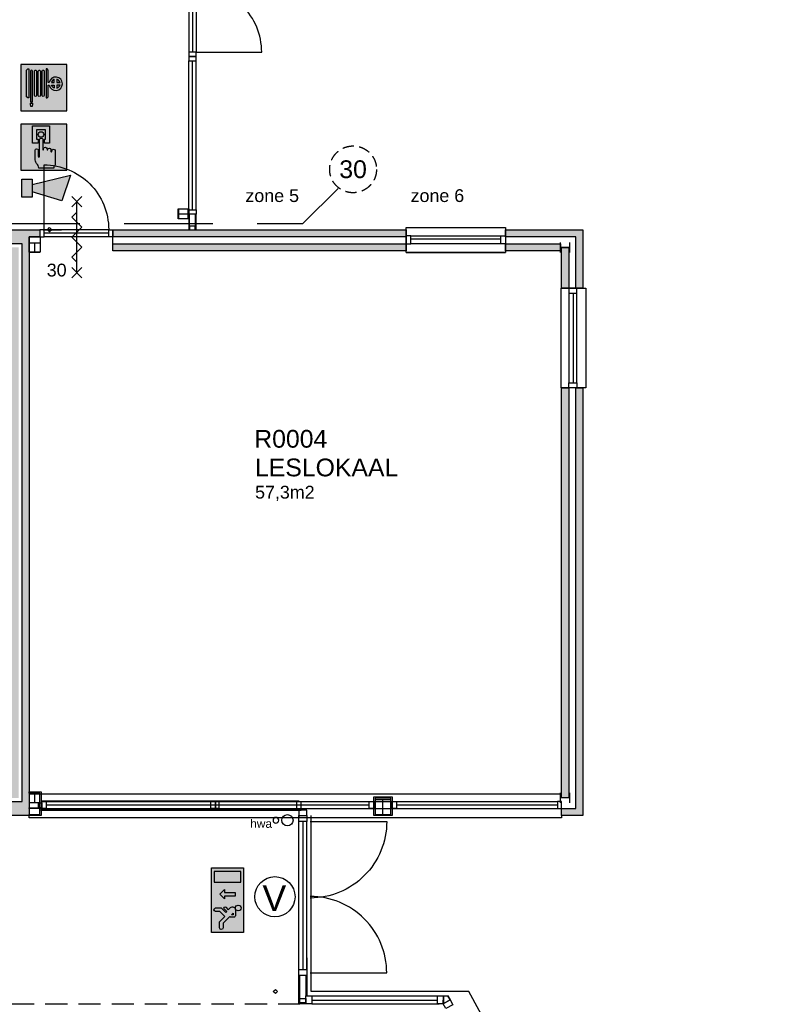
# Model space of a CAD drawing. Header units: millimetres. Extents: x 0 to 116900, y 0 to 82100.
# Tile 11 of 35: x 44268 to 54814, y 22673 to 36537. Entities that reach past the tile are written whole.
import ezdxf
from ezdxf.enums import TextEntityAlignment as Align

# ---------------------------------------------------------------- set-up
doc = ezdxf.new("R2010")
doc.units = ezdxf.units.MM
doc.header["$LTSCALE"] = 50
doc.header["$MEASUREMENT"] = 0
for name, pattern in [('B0403', [37.5, 25, -12.5]), ('B0701', [9.375, 6.25, -3.125]), ('B0702', [4.6875, 3.125, -1.5625])]:
    doc.linetypes.add(name, pattern=pattern)
doc.layers.get('0').update_dxf_attribs({"color": 8, "linetype": 'CONTINUOUS'})
for name, color, linetype in [('AA22XI--_HOUT', 9, 'CONTINUOUS'), ('AA65----_BEVEILIGING', 240, 'CONTINUOUS'), ('AI65----_BEVEILIGING', 1, 'CONTINUOUS'), ('AL22XI--_HOUT', 1, 'CONTINUOUS'), ('AL65----_BEVEILIGING', 240, 'CONTINUOUS'), ('ALR3OR3-_OPPR30', 150, 'B0403'), ('AT$1A---_ALGEMEEN', 7, 'CONTINUOUS'), ('AT65---_BEVEILIGING', 7, 'CONTINUOUS'), ('LAYER01', 252, 'CONTINUOUS'), ('LAYER22', 1, 'CONTINUOUS'), ('LAYER28', 8, 'CONTINUOUS'), ('LAYER30', 8, 'CONTINUOUS'), ('LAYER31', 7, 'CONTINUOUS'), ('LAYER98', 1, 'CONTINUOUS')]:
    doc.layers.add(name, color=color, linetype=linetype)
doc.styles.add('00_100', font='arial.ttf', dxfattribs={"height": 120})
doc.styles.add('01_100', font='arial.ttf', dxfattribs={"height": 180})
doc.styles.add('01_200', font='arial.ttf', dxfattribs={"height": 360})
doc.styles.add('02_100', font='arial.ttf', dxfattribs={"height": 250})
doc.styles.add('03_1', font='arial.ttf', dxfattribs={"height": 3.5})

# ---------------------------------------------------------------- blocks, each defined once
blk = doc.blocks.new('HA140')
at = {"layer": 'LAYER28', "color": 2, "linetype": 'Continuous'}
for points in [[(-70, 66.5), (70, 66.5)], [(0, -66.5), (0, 66.5)], [(-70, -66.5), (70, -66.5)]]:
    blk.add_lwpolyline(points, dxfattribs=at)
blk = doc.blocks.new('HA220')
at = {"layer": 'LAYER28', "color": 2, "linetype": 'Continuous'}
for points in [[(-110, 105), (110, 105)], [(0, -105), (0, 105)], [(-110, -105), (110, -105)]]:
    blk.add_lwpolyline(points, dxfattribs=at)
blk = doc.blocks.new('RR159')
at = {"layer": 'LAYER28', "color": 2, "linetype": 'Continuous'}
blk.add_lwpolyline([(-79.5, 0, -1), (79.5, 0, -1)], format="xyb", close=True, dxfattribs=at)
blk = doc.blocks.new('B1H-65S00K')
at = {"layer": 'AA65----_BEVEILIGING'}
h = blk.add_hatch(color=256, dxfattribs=at)
h.paths.add_polyline_path([(0, -10), (0, 0), (-10, 0), (-10, -19), (-10, -28, 0.829071), (-3, -28), (-3, -19, -0.133822)])
h.paths.add_polyline_path([(250, 0), (0, 0), (0, -10, -0.762289), (35, -20), (35, -29, 0.829071), (42, -29), (42, -28, -0.973711), (77, -27), (77, -38), (77, -47, 0.829071), (85, -47), (85, -42, -0.937999), (122, -37), (122, -185, -0.30588), (106, -210), (106, -229), (0, -229), (0, -250), (250, -250)])
h.paths.add_polyline_path([(250, 250), (0, 250), (0, 229), (62, 229), (62, 44), (8, 44), (8, 88), (19, 88), (19, 186), (0, 186), (0, 0), (250, 0)])
h.paths.add_polyline_path([(-123, 229), (0, 229), (0, 250), (-250, 250), (-250, 0), (-46, 0), (-46, 80, -1), (-10, 80), (-10, 0), (0, 0), (0, 186), (-81, 186), (-81, 88), (-62, 88), (-62, 44), (-123, 44)])
h.paths.add_polyline_path([(-1, 137, -1), (-61, 137, -1)], flags=16)
h.paths.add_polyline_path([(-95, -125), (-95, -35, -1), (-62, -35), (-62, -99, 1), (-46, -99), (-46, 0), (-250, 0), (-250, -250), (0, -250), (0, -229), (-55, -229, 0.175876), (-80, -176, -0.178536)])
at = {"layer": 'AI65----_BEVEILIGING'}
h = blk.add_hatch(color=255, dxfattribs=at)
h.paths.add_polyline_path([(62, 229), (-123, 229), (-123, 44), (-62, 44), (-62, 88), (-81, 88), (-81, 186), (19, 186), (19, 88), (8, 88), (8, 44), (62, 44)])
h.paths.add_polyline_path([(-1, 137, 1), (-61, 137, 1)], flags=17)
h.paths.add_polyline_path([(-10, 80, 1), (-46, 80), (-46, -99, -1), (-62, -99), (-62, -35, 1), (-95, -35), (-95, -125, 0.178536), (-80, -176, -0.175876), (-55, -229), (106, -229), (106, -210, 0.30588), (122, -185), (122, -37, 0.937999), (85, -42), (85, -47, -0.829071), (77, -47), (77, -38), (77, -27, 0.963386), (42, -28), (42, -29, -0.829071), (35, -29), (35, -19, 0.980219), (-3, -19), (-3, -28, -0.829071), (-10, -28), (-10, -19)])
at = {"layer": 'AA65----_BEVEILIGING'}
blk.add_lwpolyline([(-250, -250), (250, -250), (250, 250), (-250, 250)], close=True, dxfattribs=at)
at = {"layer": 'AI65----_BEVEILIGING', "color": 255, "flags": 128}
blk.add_lwpolyline([(-62, 44), (-123, 44), (-123, 229), (62, 229), (62, 44), (8, 44), (8, 88), (19, 88), (19, 186), (-81, 186), (-81, 88), (-62, 88)], close=True, dxfattribs=at)
at = {"layer": 'AI65----_BEVEILIGING', "color": 255}
blk.add_lwpolyline([(-10, 80), (-10, -19), (-10, -28, 0.829071), (-3, -28), (-3, -19, -0.997909), (35, -20), (35, -29, 0.829071), (42, -29), (42, -28, -0.963386), (77, -27), (77, -38), (77, -47, 0.829071), (85, -47), (85, -42, -0.937999), (122, -37), (122, -185, -0.30588), (106, -210), (106, -229), (-55, -229, 0.175876), (-80, -176, -0.178536), (-95, -125), (-95, -35, -1), (-62, -35), (-62, -99, 1), (-46, -99), (-46, 80, -1)], format="xyb", close=True, dxfattribs=at)
blk.add_circle((-31, 137), 30, dxfattribs=at)
blk = doc.blocks.new('B1H-65S009')
at = {"layer": 'AA65----_BEVEILIGING'}
h = blk.add_hatch(color=256, dxfattribs=at)
h.paths.add_polyline_path([(250, 1), (185, 1, -0.494077), (70, 1), (46, 1), (46, -98), (34, -109), (23, -109), (23, 1), (4, 1), (4, -83, -0.229189), (0, -92), (0, -249), (250, -249)])
h.paths.add_polyline_path([(0, -92, -0.627062), (-19, -83), (-19, 1), (-38, 1), (-38, -83, -0.999958), (-61, -83), (-61, 1), (-80, 1), (-80, -83, -0.999958), (-103, -83), (-103, 1), (-122, 1), (-122, -150), (-145, -150), (-145, 1), (-164, 1), (-164, -109), (-175, -109), (-187, -98), (-187, 1), (-250, 1), (-250, -249), (0, -249)])
h.paths.add_polyline_path([(-122, -177), (-126, -202), (-141, -202), (-145, -177), (-145, -167), (-122, -167)], flags=16)
h.paths.add_polyline_path([(-187, 193), (-175, 204), (-164, 204), (-164, 1), (-145, 1), (-145, 180, -1), (-122, 180), (-122, 1), (-103, 1), (-103, 180, -1.000049), (-80, 180, -0.999944), (-80, 180), (-80, 1), (-61, 1), (-61, 180, -1.000049), (-38, 180, -0.999944), (-38, 180), (-38, 1), (-19, 1), (-19, 180, -0.625683), (0, 190), (0, 251), (-250, 251), (-250, 1), (-187, 1)])
h.paths.add_polyline_path([(250, 251), (0, 251), (0, 190, -0.230278), (4, 180, -0.999944), (4, 180), (4, 1), (23, 1), (23, 204), (34, 204), (46, 193), (46, 59), (57, 59, -1.256433), (185, 1), (250, 1)])
h.paths.add_polyline_path([(57, 30), (46, 30), (46, 1), (70, 1, -0.113645)], flags=17)
h.paths.add_polyline_path([(113, 30), (81, 30, 0.205494), (106, 1), (113, 1)], flags=17)
h.paths.add_polyline_path([(113, 92, 0.2489), (81, 59), (113, 59)], flags=17)
h.paths.add_polyline_path([(142, 92), (142, 59), (175, 59, 0.2489)], flags=17)
h.paths.add_polyline_path([(175, 30), (142, 30), (142, 1), (150, 1, 0.205494)], flags=17)
h.paths.add_polyline_path([(113, 1), (106, 1, 0.041294), (113, -2)])
h.paths.add_polyline_path([(150, 1), (142, 1), (142, -2, 0.041294)], flags=17)
at = {"layer": 'AI65----_BEVEILIGING'}
h = blk.add_hatch(color=255, dxfattribs=at)
h.paths.add_polyline_path([(-122, 180, 0.999857), (-145, 180), (-145, -150), (-122, -150)])
h.paths.add_polyline_path([(-122, -177), (-122, -167), (-145, -167), (-145, -177), (-141, -202), (-126, -202)])
h.paths.add_polyline_path([(-164, 204), (-175, 204), (-187, 193), (-187, -98), (-175, -109), (-164, -109)])
h.paths.add_polyline_path([(-80, 180, 0.999951), (-80, 180, 1.000049), (-103, 180), (-103, -83, 0.999971), (-80, -83)])
h.paths.add_polyline_path([(-38, 180, 0.999951), (-38, 180, 1.000049), (-61, 180), (-61, -83, 0.999971), (-38, -83)])
h.paths.add_polyline_path([(4, 180, 0.999951), (4, 180, 1.000049), (-19, 180), (-19, -83, 0.999971), (4, -83)])
h.paths.add_polyline_path([(57, 59), (46, 59), (46, 193), (34, 204), (23, 204), (23, -109), (34, -109), (46, -98), (46, 30), (57, 30, 9.948558)])
h.paths.add_polyline_path([(81, 30), (113, 30), (113, -2, -0.2489)], flags=16)
h.paths.add_polyline_path([(81, 59, -0.2489), (113, 92), (113, 59)], flags=16)
h.paths.add_polyline_path([(142, 30), (175, 30, -0.2489), (142, -2)], flags=16)
h.paths.add_polyline_path([(142, 59), (142, 92, -0.2489), (175, 59)], flags=16)
at = {"layer": 'AA65----_BEVEILIGING'}
blk.add_lwpolyline([(-250, -249), (250, -249), (250, 251), (-250, 251)], close=True, dxfattribs=at)
at = {"layer": 'AI65----_BEVEILIGING', "color": 255, "flags": 128}
for points in [[(-187, -98), (-187, 193), (-175, 204), (-164, 204), (-164, -109), (-175, -109)], [(-126, -202), (-141, -202), (-145, -177), (-145, -167), (-122, -167), (-122, -177)]]:
    blk.add_lwpolyline(points, close=True, dxfattribs=at)
for points in [[(-145, 180), (-145, -150), (-122, -150), (-122, 180, 0.999857), (-145, 180)], [(-80, 180), (-80, -83, -0.999971), (-103, -83), (-103, 180, -1.000049), (-80, 180, -0.999951)], [(-38, 180), (-38, -83, -0.999971), (-61, -83), (-61, 180, -1.000049), (-38, 180, -0.999951)], [(4, 180), (4, -83, -0.999971), (-19, -83), (-19, 180, -1.000049), (4, 180, -0.999951)]]:
    blk.add_lwpolyline(points, format="xyb", close=True, dxfattribs=at)
at = {"layer": 'AI65----_BEVEILIGING', "color": 255}
for points in [[(23, 204), (23, -109), (34, -109), (46, -98), (46, 30), (57, 30, 9.948558), (57, 59), (46, 59), (46, 193), (34, 204)], [(113, 59), (113, 92, 0.2489), (81, 59)], [(113, -2, -0.2489), (81, 30), (113, 30)], [(142, 59), (175, 59, 0.2489), (142, 92)], [(175, 30), (142, 30), (142, -2, 0.2489)]]:
    blk.add_lwpolyline(points, format="xyb", close=True, dxfattribs=at)
blk = doc.blocks.new('A-S-65S035S')
at = {"layer": 'AL65----_BEVEILIGING'}
for p, q in [((0.71, 5.71), (-0.71, 4.29)), ((0.71, 4.29), (-0.71, 5.71)), ((0, -5), (0, 5)), ((0.71, -4.29), (-0.71, -5.71)), ((0.71, -5.71), (-0.71, -4.29))]:
    blk.add_line(p, q, dxfattribs=at)
blk.add_lwpolyline([(0, -3.54), (-0.71, -2.83), (0.71, -1.41), (-0.71, 0), (0.71, 1.41), (-0.71, 2.83), (0, 3.54)], dxfattribs=at)
at = {"layer": 'AT65---_BEVEILIGING', "color": 3, "style": '03_1', "width": 0.8}
blk.add_attdef('TIJD', text='', height=3.5, dxfattribs=at).set_placement((0.02, 7.5), align=Align.MIDDLE)
blk = doc.blocks.new('H31AF-HO')
at = {"layer": 'LAYER31', "color": 1, "linetype": 'Continuous'}
blk.add_lwpolyline([(0, 0), (0, 114), (67, 114), (67, 0)], close=True, dxfattribs=at)
blk = doc.blocks.new('LXAA--HO')
at = {"layer": 'LAYER31'}
blk.add_blockref('H31AF-HO', (0, 0), dxfattribs=at)
blk = doc.blocks.new('RXAA--HO')
at = {"layer": 'LAYER31', "yscale": -1, "rotation": 180}
blk.add_blockref('H31AF-HO', (0, 0), dxfattribs=at)
blk = doc.blocks.new('B1H-65S023S')
at = {"layer": 'AA65----_BEVEILIGING'}
h = blk.add_hatch(color=100, dxfattribs=at)
h.paths.add_polyline_path([(-350, -175), (350, -175), (350, 175), (-350, 175)])
h.paths.add_polyline_path([(-184, -33), (-176, -25), (-249, 48), (-299, 48, -1), (-299, 86), (-234, 86), (-176, 28), (-121, 82), (-121, 129, -1), (-84, 129), (-84, 67), (-132, 19), (-121, 8), (-93, 36, -1), (-75, 19), (-103, -9), (-80, -33, -0.668179), (-102, -86), (-168, -86, -0.414214), (-184, -70)], flags=16)
h.paths.add_polyline_path([(-159, -43), (-158, -42), (-140, -61), (-159, -61)], flags=0)
h.paths.add_polyline_path([(-53, -117, -1), (-115, -117, -1)], flags=16)
h.paths.add_polyline_path([(15, 32), (65, 82), (115, 32), (85, 32), (85, -82), (45, -82), (45, 32)], flags=16)
h.paths.add_polyline_path([(196, 143), (312, 143), (312, -143), (196, -143)], flags=16)
h.paths.add_polyline_path([(-159, -61), (-140, -61), (-158, -42), (-159, -43)], flags=0)
at = {"layer": 'AI65----_BEVEILIGING', "linetype": 'Continuous'}
h = blk.add_hatch(color=255, dxfattribs=at)
h.paths.add_polyline_path([(-132, 19), (-84, 67), (-84, 129, 1), (-121, 129), (-121, 82), (-176, 28), (-234, 86), (-299, 86, 1), (-299, 48), (-249, 48), (-176, -25), (-184, -33), (-184, -70, 0.414214), (-168, -86), (-102, -86, 0.668179), (-80, -33), (-103, -9), (-75, 19, 1), (-93, 36), (-121, 8)])
h.paths.add_polyline_path([(-140, -61), (-159, -61), (-159, -42)], flags=16)
h.paths.add_polyline_path([(85, 32), (115, 32), (65, 82), (15, 32), (45, 32), (45, -82), (85, -82)])
h.paths.add_polyline_path([(196, -143), (312, -143), (312, 143), (196, 143)])
h.paths.add_polyline_path([(-53, -117, 1), (-115, -117, 1)])
at = {"layer": 'AI65----_BEVEILIGING', "color": 255, "linetype": 'Continuous'}
blk.add_line((-158, -42), (-159, -43), dxfattribs=at)
at = {"layer": 'AI65----_BEVEILIGING', "color": 100, "linetype": 'Continuous'}
blk.add_lwpolyline([(350, -175), (-350, -175), (-350, 175), (350, 175)], close=True, dxfattribs=at)
at = {"layer": 'AI65----_BEVEILIGING', "color": 255, "linetype": 'Continuous'}
for points in [[(-176, -25), (-249, 48), (-299, 48, -1), (-299, 86), (-234, 86), (-176, 28), (-121, 82), (-121, 129, -1), (-84, 129), (-84, 67), (-132, 19), (-121, 8), (-93, 36, -1), (-75, 19), (-103, -9), (-80, -33, -0.668179), (-102, -86)], [(-102, -86), (-168, -86, -0.414214), (-184, -70), (-184, -33), (-176, -25)]]:
    blk.add_lwpolyline(points, format="xyb", dxfattribs=at)
blk.add_lwpolyline([(196, 143), (196, -143), (312, -143), (312, 143)], close=True, dxfattribs=at)
at = {"layer": 'AI65----_BEVEILIGING', "color": 255}
blk.add_lwpolyline([(45, -82), (45, 32), (15, 32), (65, 82), (115, 32), (85, 32), (85, -82)], close=True, dxfattribs=at)
at = {"layer": 'AI65----_BEVEILIGING', "color": 255, "linetype": 'Continuous'}
for points in [[(-140, -61), (-159, -61), (-159, -43)], [(-140, -61), (-158, -42)]]:
    blk.add_lwpolyline(points, dxfattribs=at)
blk.add_circle((-84, -117), 31.1, dxfattribs=at)
blk = doc.blocks.new('P-N-65-001_1406')
at = {"layer": 'AL65----_BEVEILIGING'}
blk.add_circle((0, 0), 283, dxfattribs=at)
at = {"layer": 'AT$1A---_ALGEMEEN', "color": 7, "style": '01_200'}
blk.add_text('V', height=360, dxfattribs=at).set_placement((-176, -199))
blk = doc.blocks.new('B1H-65S00I')
at = {"layer": 'AA65----_BEVEILIGING', "extrusion": (0, 0, -1)}
h = blk.add_hatch(color=256, dxfattribs=at)
h.paths.add_polyline_path([(-258, 136), (-168, -136), (147, -42), (147, 34)])
h.paths.add_polyline_path([(147, -100), (148, -100), (258, -100), (258, 91), (147, 91)])
at = {"layer": 'AI65----_BEVEILIGING', "extrusion": (0, 0, -1)}
blk.add_lwpolyline([(147, 34), (-258, 136), (-168, -136), (147, -42)], dxfattribs=at)
blk.add_lwpolyline([(258, 91), (147, 91), (147, -100), (148, -100), (258, -100)], close=True, dxfattribs=at)

msp = doc.modelspace()

# ---------------------------------------------------------------- hatches: boundary and pattern name
at = {"layer": 'AA22XI--_HOUT'}
h = msp.add_hatch(color=252, dxfattribs=at)
h.dxf.hatch_style = 1
h.paths.add_polyline_path([(44252.2, 29705.2), (44252.2, 31650.2), (44252.2, 33330.2), (44002.2, 33330.2), (44002.2, 31650.2), (44002.2, 29705.2), (44002.2, 26180.2), (44002.2, 25580.2), (44252.2, 25580.2), (44252.2, 26180.2)], flags=17)
h.paths.add_polyline_path([(44402.2, 31650.2), (44402.2, 33380.2), (44402.2, 33480.2), (44552.2, 33480.2), (44552.2, 33580.2), (44352.2, 33580.2), (44002.2, 33580.2), (44002.2, 33480.2), (44002.2, 33380.2), (44302.2, 33380.2), (44302.2, 31650.2), (44302.2, 29705.2), (44302.2, 26180.2), (44302.2, 25530.2), (44002.2, 25530.2), (44002.2, 25430.2), (44002.2, 25330.2), (44402.2, 25330.2), (44402.2, 25430.2), (44402.2, 26180.2), (44402.2, 29705.2)])
at = {"layer": 'LAYER30'}
h = msp.add_hatch(color=252, dxfattribs=at)
h.dxf.hatch_style = 1
h.paths.add_polyline_path([(52002.2, 31355.2), (51902.2, 31355.2), (51902.2, 25580.2), (52002.2, 25580.2)], flags=17)
h.paths.add_polyline_path([(52202.2, 31355.2), (52102.2, 31355.2), (52102.2, 25430.2), (51902.2, 25430.2), (51902.2, 25330.2), (52202.2, 25330.2)])
h.paths.add_polyline_path([(52202.2, 33580.2), (51112.2, 33580.2), (51112.2, 33480.2), (52102.2, 33480.2), (52102.2, 32755.2), (52202.2, 32755.2)])
h.paths.add_polyline_path([(52002.2, 33330.2), (51902.2, 33330.2), (51902.2, 32755.2), (52002.2, 32755.2)], flags=17)
h.paths.add_polyline_path([(51885.7, 33380.2), (51112.2, 33380.2), (51112.2, 33280.2), (51885.7, 33280.2)], flags=17)
h.paths.add_polyline_path([(49712.2, 33380.2), (45582.2, 33380.2), (45582.2, 33280.2), (49712.2, 33280.2)])
h.paths.add_polyline_path([(49712.2, 33580.2), (45582.2, 33580.2), (45582.2, 33480.2), (49712.2, 33480.2), (49712.2, 33494.2)])

# ---------------------------------------------------------------- linework, layer by layer
at = {"layer": 'AL22XI--_HOUT'}
for points in [[(46652.4, 33731.9), (46499.4, 33731.9), (46499.4, 33874.8), (46652.4, 33874.8)], [(44555.2, 33262.1), (44402.2, 33262.1), (44402.2, 33480.2), (44555.2, 33480.2)]]:
    msp.add_lwpolyline(points, close=True, dxfattribs=at)
at = {"layer": 'ALR3OR3-_OPPR30'}
for points in [[(48258.1, 33666.2), (48753.1, 34161.2)], [(19826.5, 23130.2), (30952.2, 23130.2), (30952.2, 26280.2), (36177.2, 26280.2), (36177.2, 33412.2), (43864.5, 33412.2), (43864.5, 33666.2), (48258.1, 33666.2)]]:
    msp.add_lwpolyline(points, dxfattribs=at)
at = {"layer": 'ALR3OR3-_OPPR30', "linetype": 'B0702'}
msp.add_open_spline([(49294.6, 34429.8), (49294.6, 34439.9), (49294.1, 34449.9), (49292.3, 34470), (49290.9, 34480), (49286.9, 34501.4), (49284.2, 34512.7), (49277.5, 34535.1), (49273.6, 34546.1), (49264.6, 34567.6), (49259.6, 34578.1), (49248.6, 34598.1), (49242.7, 34607.7), (49231.1, 34624.6), (49225.5, 34632), (49209.6, 34651.3), (49198.9, 34662.6), (49177.7, 34681.9), (49167.6, 34690.2), (49148.9, 34703.6), (49140.5, 34709), (49123.3, 34719.1), (49114.4, 34723.8), (49093.3, 34733.8), (49080.9, 34738.7), (49058.8, 34746), (49049.3, 34748.7), (49030, 34753.2), (49020.2, 34755), (48994.7, 34758.6), (48978.7, 34759.6), (48950.5, 34759.5), (48938.1, 34758.7), (48913.5, 34755.8), (48901.3, 34753.6), (48880, 34748.6), (48870.9, 34746), (48847.1, 34738.2), (48832.6, 34732.3), (48807, 34719.6), (48795.6, 34713.1), (48776.3, 34700.5), (48768.2, 34694.7), (48752.6, 34682.3), (48745, 34675.8), (48728.1, 34659.7), (48719, 34649.9), (48704.2, 34632), (48698.2, 34624.1), (48687, 34607.7), (48681.8, 34599.3), (48669.2, 34576.8), (48662.5, 34562.3), (48652.4, 34535.9), (48648.6, 34524.1), (48642.4, 34500.1), (48640, 34487.9), (48637, 34466.3), (48636.1, 34456.9), (48634.7, 34431.9), (48635, 34416.2), (48637.5, 34387.7), (48639.4, 34374.8), (48644.2, 34352.2), (48646.7, 34342.6), (48652.5, 34323.5), (48655.9, 34314.1), (48664.7, 34292.5), (48670.5, 34280.4), (48681.9, 34260.1), (48687.1, 34251.7), (48698.3, 34235.4), (48704.3, 34227.5), (48720.7, 34207.6), (48731.7, 34196), (48752.7, 34177), (48762.3, 34169.2), (48782.4, 34154.8), (48792.9, 34148.1), (48812, 34137.5), (48820.4, 34133.2), (48843.2, 34122.9), (48857.9, 34117.5), (48885.4, 34109.5), (48898.2, 34106.6), (48920.9, 34102.8), (48930.8, 34101.6), (48950.7, 34100.2), (48960.7, 34099.9), (48984, 34100.3), (48997.4, 34101.4), (49020.4, 34104.6), (49030.2, 34106.4), (49049.4, 34110.9), (49059, 34113.6), (49083.5, 34121.7), (49098.2, 34127.8), (49123.5, 34140.5), (49134.3, 34146.6), (49155.1, 34160.2), (49165.1, 34167.5), (49181.9, 34181.4), (49189, 34187.7), (49206.8, 34205.3), (49217.2, 34217), (49234.7, 34239.9), (49242.2, 34250.9), (49254, 34270.9), (49258.6, 34279.7), (49267.1, 34297.6), (49270.9, 34306.7), (49279.8, 34331), (49284.2, 34346.3), (49289.7, 34372.1), (49291.3, 34382.3), (49293.6, 34402.9), (49294.3, 34413.2), (49294.6, 34425.6), (49294.6, 34427.7), (49294.6, 34429.8)], degree=3, knots=[-1.5707932, -1.5707932, -1.5707932, -1.5707932, -1.4791289, -1.4791289, -1.3874645, -1.3874645, -1.2813767, -1.2813767, -1.1752888, -1.1752888, -1.069201, -1.069201, -0.9674471, -0.9674471, -0.8826807, -0.8826807, -0.7406334, -0.7406334, -0.6222041, -0.6222041, -0.5312737, -0.5312737, -0.4403432, -0.4403432, -0.3188935, -0.3188935, -0.2288042, -0.2288042, -0.1387149, -0.1387149, 0.0060313, 0.0060313, 0.1186393, 0.1186393, 0.2312473, 0.2312473, 0.3172707, 0.3172707, 0.4592737, 0.4592737, 0.5778773, 0.5778773, 0.6686934, 0.6686934, 0.7595096, 0.7595096, 0.8810051, 0.8810051, 0.9710869, 0.9710869, 1.0611687, 1.0611687, 1.2058931, 1.2058931, 1.3185368, 1.3185368, 1.4311805, 1.4311805, 1.5172001, 1.5172001, 1.6591617, 1.6591617, 1.7778887, 1.7778887, 1.8686273, 1.8686273, 1.9593659, 1.9593659, 2.080917, 2.080917, 2.1709902, 2.1709902, 2.2610634, 2.2610634, 2.405761, 2.405761, 2.5184489, 2.5184489, 2.6311369, 2.6311369, 2.717153, 2.717153, 2.8590627, 2.8590627, 2.977946, 2.977946, 3.0685919, 3.0685919, 3.1592378, 3.1592378, 3.2808878, 3.2808878, 3.3709469, 3.3709469, 3.461006, 3.461006, 3.6056548, 3.6056548, 3.718424, 3.718424, 3.8311931, 3.8311931, 3.917206, 3.917206, 4.0590198, 4.0590198, 4.1798905, 4.1798905, 4.270034, 4.270034, 4.3601774, 4.3601774, 4.5051495, 4.5051495, 4.5993087, 4.5993087, 4.6934678, 4.6934678, 4.7123921, 4.7123921, 4.7123921, 4.7123921], dxfattribs=at)
at = {"layer": 'LAYER01', "color": 252}
msp.add_lwpolyline([(46752.4, 36079.4), (47677.2, 36079.4, 0.414214), (46752.4, 37004.2)], format="xyb", dxfattribs=at)
at = {"layer": 'LAYER01', "color": 1, "linetype": 'Continuous'}
for points in [[(46652.4, 33800.2), (46652.4, 33580.2), (46662.4, 33580.2), (46662.4, 33800.2)], [(46742.2, 33800.2), (46742.2, 33580.2), (46752.2, 33580.2), (46752.2, 33800.2)], [(44599.2, 33580.2), (44859.2, 33580.2)], [(44402.2, 25664.7), (44570.2, 25664.7)], [(44402.2, 25646.7), (44402.2, 25664.7)], [(44570.2, 25664.7), (44570.2, 25330.2)], [(44552.2, 25646.7), (44402.2, 25646.7)], [(51902.2, 25630.2), (44402.2, 25630.2)], [(44582.2, 25440.2), (44532.2, 25440.2), (44532.2, 25510.2), (44582.2, 25510.2), (44582.2, 25430.2)], [(44552.2, 25348.2), (44552.2, 25646.7)], [(44582.2, 25536.2), (48199.7, 25536.2)], [(44582.2, 25524.2), (44582.2, 25536.2)], [(48199.7, 25536.2), (48199.7, 25524.2)], [(49257.7, 25595.2), (49513.7, 25595.2)], [(49257.7, 25330.2), (49257.7, 25595.2)], [(49495.7, 25577.2), (49275.7, 25577.2)], [(49275.7, 25577.2), (49275.7, 25348.2)], [(49495.7, 25348.2), (49495.7, 25577.2)], [(49513.7, 25595.2), (49513.7, 25330.2)], [(44582.2, 25430.2), (44402.2, 25430.2), (44402.2, 25440.2), (44582.2, 25440.2)], [(44402.2, 25348.2), (44552.2, 25348.2)], [(44402.2, 25330.2), (44402.2, 25348.2)], [(48199.7, 25330.2), (48199.7, 25300.2), (44402.2, 25300.2), (44402.2, 25330.2)], [(44570.2, 25330.2), (44402.2, 25330.2)], [(51902.2, 25330.2), (51902.2, 25300.2), (44402.2, 25300.2), (44402.2, 25330.2)], [(49513.7, 25330.2), (49257.7, 25330.2)], [(49275.7, 25348.2), (49495.7, 25348.2)], [(48313.7, 23327.2), (48313.7, 23067.2)], [(48199.7, 23028.2), (48199.7, 22768.2)], [(48298.7, 23080.2), (48298.7, 22794.2)], [(48313.7, 23080.2), (48313.7, 22794.2)]]:
    msp.add_lwpolyline(points, dxfattribs=at)
at = {"layer": 'LAYER01', "color": 2, "linetype": 'Continuous'}
for points in [[(44002.2, 33580.2), (44352.2, 33580.2)], [(44352.2, 33580.2), (44552.2, 33580.2)], [(44552.2, 33580.2), (44552.2, 33480.2)], [(45582.2, 33580.2), (49712.2, 33580.2)], [(45582.2, 33480.2), (45582.2, 33580.2)], [(45582.2, 33280.2), (45582.2, 33580.2)], [(49712.2, 33580.2), (49712.2, 33480.2)], [(51112.2, 33580.2), (52202.2, 33580.2)], [(51112.2, 33480.2), (51112.2, 33580.2)], [(52202.2, 33580.2), (52202.2, 32755.2)], [(44552.2, 33480.2), (44402.2, 33480.2)], [(44402.2, 33480.2), (44402.2, 33380.2)], [(49712.2, 33480.2), (45582.2, 33480.2)], [(52102.2, 33480.2), (51112.2, 33480.2)], [(52102.2, 32755.2), (52102.2, 33480.2)], [(44302.2, 33380.2), (44002.2, 33380.2)], [(45582.2, 33380.2), (49712.2, 33380.2)], [(45582.2, 33280.2), (45582.2, 33380.2)], [(49712.2, 33280.2), (45582.2, 33280.2)], [(49712.2, 33380.2), (49712.2, 33280.2)], [(51112.2, 33380.2), (51885.7, 33380.2)], [(51112.2, 33280.2), (51112.2, 33380.2)], [(51885.7, 33280.2), (51112.2, 33280.2)], [(51885.7, 33380.2), (51885.7, 33280.2)], [(51902.2, 32755.2), (51902.2, 33330.2)], [(51902.2, 33330.2), (52002.2, 33330.2)], [(52002.2, 33330.2), (52002.2, 32755.2)], [(52002.2, 32755.2), (51902.2, 32755.2)], [(52202.2, 32755.2), (52102.2, 32755.2)], [(51902.2, 25580.2), (51902.2, 31355.2)], [(51902.2, 31355.2), (52002.2, 31355.2)], [(52002.2, 31355.2), (52002.2, 25580.2)], [(52102.2, 25430.2), (52102.2, 31355.2)], [(52102.2, 31355.2), (52202.2, 31355.2)], [(52202.2, 31355.2), (52202.2, 25330.2)], [(44302.2, 26180.2), (44302.2, 29705.2)], [(44402.2, 29705.2), (44402.2, 26180.2)], [(44002.2, 25530.2), (44302.2, 25530.2)], [(52002.2, 25580.2), (51902.2, 25580.2)], [(44402.2, 25430.2), (44402.2, 25330.2)], [(51902.2, 25430.2), (52102.2, 25430.2)], [(51902.2, 25330.2), (51902.2, 25430.2)], [(44402.2, 25330.2), (44002.2, 25330.2)], [(52202.2, 25330.2), (51902.2, 25330.2)], [(50237.2, 22794.2), (50300.5, 22794.1), (50333.4, 22735.1)], [(50333.4, 22735.1), (50300.5, 22794.1)]]:
    msp.add_lwpolyline(points, dxfattribs=at)
at = {"layer": 'LAYER01', "color": 1, "linetype": 'Continuous'}
for points in [[(44689.2, 33610.2), (44719.2, 33580.2), (44689.2, 33550.2), (44659.2, 33580.2)], [(46662.4, 33580.2), (46742.2, 33580.2), (46742.2, 33630.2), (46662.4, 33630.2)], [(46962.2, 25530.2), (47026.2, 25530.2), (47026.2, 25430.2), (46962.2, 25430.2)], [(47026.2, 25530.2), (47074.2, 25530.2), (47074.2, 25430.2), (47026.2, 25430.2)], [(48234.7, 25407.5), (48234.7, 25524.2), (48168.2, 25524.2), (48168.2, 25407.5)], [(49193.7, 25530.2), (49257.7, 25530.2), (49257.7, 25430.2), (49193.7, 25430.2)], [(49513.7, 25530.2), (49577.7, 25530.2), (49577.7, 25430.2), (49513.7, 25430.2)], [(48199.7, 25330.2), (48313.4, 25330.2), (48313.4, 25408.2), (48199.7, 25408.2)], [(48199.7, 25408.2), (48199.7, 25331.6), (48313.4, 25331.6), (48313.4, 25408.2)], [(48199.7, 25247.4), (48199.7, 25331.6), (48313.4, 25331.6), (48313.4, 25247.4)], [(48199.7, 23080.2), (48199.7, 23163.2), (48313.7, 23163.2), (48313.7, 23080.2)], [(47870.2, 22884.1), (47900.2, 22854.1), (47870.2, 22824.1), (47840.2, 22854.1)], [(48214.7, 22695.2), (48214.7, 22757.2), (48298.9, 22757.2), (48298.9, 22695.2)], [(48298.9, 22680.2), (48298.9, 22794.2), (48381.7, 22794.2), (48381.7, 22680.2)], [(50154.4, 22680.4), (50154.4, 22794.2), (50237.2, 22794.2), (50237.2, 22680.4)], [(50233.3, 22680.5), (50237.2, 22794.2), (50300.5, 22794.1), (50333.4, 22735.1)], [(50233.3, 22680.5), (50333.4, 22735.1), (50370.7, 22666.4), (50270.6, 22612)]]:
    msp.add_lwpolyline(points, close=True, dxfattribs=at)
msp.add_lwpolyline([(47917.2, 25265.2, 1), (47837.2, 25265.2, 1)], format="xyb", close=True, dxfattribs=at)
at = {"layer": 'LAYER01', "color": 1, "linetype": 'B0701'}
msp.add_lwpolyline([(31502.2, 22680.2), (48214.7, 22680.2)], dxfattribs=at)
at = {"layer": 'LAYER22', "color": 252}
msp.add_lwpolyline([(44611.9, 33582.1), (44611.9, 34492.3, -0.414214), (45522.2, 33582.1)], format="xyb", dxfattribs=at)
at = {"layer": 'LAYER22', "color": 2, "linetype": 'Continuous'}
for points in [[(44302.2, 31650.2), (44302.2, 33380.2)], [(44402.2, 33380.2), (44402.2, 31650.2)], [(44302.2, 29705.2), (44302.2, 31650.2)], [(44402.2, 31650.2), (44402.2, 29705.2)], [(44302.2, 25530.2), (44302.2, 26180.2)], [(44402.2, 26180.2), (44402.2, 25430.2)]]:
    msp.add_lwpolyline(points, dxfattribs=at)
at = {"layer": 'LAYER30', "color": 1, "linetype": 'Continuous'}
for points in [[(46652.4, 37928.9), (46652.7, 36079.4)], [(46702.4, 37928.9), (46702.4, 36079.4)], [(46752.4, 37928.9), (46752.4, 36079.4)], [(46652.4, 33860.2), (46652.4, 35959.9)], [(46702.4, 33860.2), (46702.4, 35959.9)], [(46752.4, 33860.2), (46752.2, 35959.9)], [(45522.2, 33580.2), (44611.9, 33579.9)], [(49712.2, 33610.2), (51112.2, 33610.2)], [(45522.2, 33530.2), (44611.9, 33530.2)], [(45522.2, 33480.2), (44611.9, 33480.2)], [(49779.2, 33494.2), (51045.2, 33494.2)], [(49779.2, 33449.2), (51045.2, 33449.2)], [(51045.2, 33380.2), (49779.2, 33380.2)], [(49712.2, 33260.2), (51112.2, 33260.2)], [(52002.2, 32688.2), (52002.2, 31422.2)], [(52071.2, 31422.2), (52071.2, 32688.2)], [(52116.2, 31422.2), (52116.2, 32688.2)], [(44642.2, 25530.2), (51842.4, 25530.2)], [(44642.2, 25480.2), (49193.7, 25480.2)], [(44642.2, 25430.2), (51842.4, 25430.4)], [(49577.7, 25480.2), (51842.4, 25480.2)]]:
    msp.add_lwpolyline(points, dxfattribs=at)
for points in [[(46752.4, 36019.7), (46752.4, 36079.4), (46652.7, 36079.4), (46652.7, 36019.7)], [(46652.4, 36019.7), (46652.4, 35959.9), (46752.2, 35959.9), (46752.2, 36019.7)], [(46652.4, 33800.2), (46652.4, 33860.2), (46752.4, 33860.2), (46752.4, 33800.2)], [(44552.2, 33480.2), (44611.9, 33480.2), (44611.9, 33579.9), (44552.2, 33579.9)], [(45582.2, 33480.2), (45522.2, 33480.2), (45522.2, 33580.2), (45582.2, 33580.2)], [(44582.2, 25530.2), (44642.2, 25530.2), (44642.2, 25430.2), (44582.2, 25430.2)], [(51902.2, 25530.2), (51842.4, 25530.2), (51842.4, 25430.4), (51902.2, 25430.4)]]:
    msp.add_lwpolyline(points, close=True, dxfattribs=at)
at = {"layer": 'LAYER30', "color": 1}
for points in [[(49712.2, 33610.2), (51112.2, 33610.2), (51112.2, 33260.2), (49712.2, 33260.2)], [(52245.3, 32755.2), (52245.3, 31355.2), (51895.3, 31355.2), (51895.3, 32755.2)]]:
    msp.add_lwpolyline(points, close=True, dxfattribs=at)
at = {"layer": 'LAYER31', "color": 1, "linetype": 'Continuous'}
for points in [[(44570.2, 25414.2), (48199.7, 25414.2)], [(44570.2, 25402.2), (44570.2, 25414.2)], [(48199.7, 25402.2), (44570.2, 25402.2)], [(48199.7, 25414.2), (48199.7, 25402.2)], [(48199.7, 23163.2), (48199.7, 25247.4)], [(48263.7, 23163.2), (48263.7, 25247.4)], [(48313.7, 23163.2), (48313.4, 25247.4)], [(48381.7, 22794.2), (50177.4, 22794.2)], [(48381.7, 22730.2), (50154.4, 22730.2)], [(48381.7, 22680.2), (50177.4, 22680.4)]]:
    msp.add_lwpolyline(points, dxfattribs=at)
at = {"layer": 'LAYER31', "color": 1}
msp.add_lwpolyline([(54814.2, 15097.8), (50594.2, 22854.1), (48373.7, 22854.1), (48373.7, 25329.9)], dxfattribs=at)
at = {"layer": 'LAYER98', "color": 252}
for points in [[(48360.9, 25247.4), (49438.6, 25247.4, -0.414214), (48360.9, 24169.7)], [(48360.9, 23114.9), (49438.6, 23114.9, 0.414214), (48360.9, 24192.7)]]:
    msp.add_lwpolyline(points, format="xyb", dxfattribs=at)
at = {"layer": 'LAYER98', "color": 1, "linetype": 'Continuous'}
for points in [[(48298.9, 22680.2), (48199.7, 22680.2), (48199.7, 23080.2)], [(48298.9, 22695.2), (48214.7, 22695.2), (48214.7, 23080.2)]]:
    msp.add_lwpolyline(points, dxfattribs=at)

# ---------------------------------------------------------------- block references
for name, p, xscale, yscale, zscale in [('B1H-65S009', (44609.2, 35577.7), 1.3, 1.3, 1.3), ('B1H-65S00K', (44609.2, 34742.6), 1.3, 1.3, 1.3), ('B1H-65S00I', (44639.4, 34169.2), 1.329485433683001, 1.329485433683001, 1.329485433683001)]:
    msp.add_blockref(name, p, dxfattribs=dict(xscale=xscale, yscale=yscale, zscale=zscale))
at = {"xscale": 100, "yscale": 100}
msp.add_blockref('A-S-65S035S', (45073.8, 33475.1), dxfattribs=at)
at = {"xscale": 1.3, "yscale": 1.3, "rotation": 90}
msp.add_blockref('B1H-65S023S', (47195.6, 24138.6), dxfattribs=at)
msp.add_blockref('P-N-65-001_1406', (47864, 24187.8))
at = {"layer": 'LAYER28', "rotation": 90}
for p in [(46577.2, 33800.2), (51952.2, 33330.2), (51952.2, 25580.2), (51952.2, 25580.2)]:
    msp.add_blockref('HA140', p, dxfattribs=at)
at = {"layer": 'LAYER28'}
for name, p in [('HA140', (44482.2, 33330.2)), ('HA140', (44482.2, 25580.2)), ('HA140', (44482.2, 25580.2)), ('HA220', (49385.7, 25453.2)), ('RR159', (48039.7, 25265.2))]:
    msp.add_blockref(name, p, dxfattribs=at)
at = {"layer": 'LAYER30', "xscale": -1, "rotation": 180}
for name, p in [('LXAA--HO', (49712.2, 33494.2)), ('RXAA--HO', (51112.2, 33494.2))]:
    msp.add_blockref(name, p, dxfattribs=at)
at = {"layer": 'LAYER30', "rotation": 90}
for name, p in [('RXAA--HO', (52116.2, 32755.2)), ('LXAA--HO', (52116.2, 31355.2))]:
    msp.add_blockref(name, p, dxfattribs=at)

# ---------------------------------------------------------------- texts
at = {"layer": 'AT$1A---_ALGEMEEN', "color": 7, "style": '01_100'}
for s, p in [('zone 5', (47448.2, 33969.9)), ('zone 6', (49775.1, 33969.9)), ('30', (44649.6, 32921.7)), ('57,3m2', (47584.2, 29794.1))]:
    msp.add_text(s, height=180, dxfattribs=at).set_placement(p)
at = {"layer": 'AT$1A---_ALGEMEEN', "color": 2, "style": '02_100'}
for s, p in [('R0004', (47572.5, 30510.8)), ('LESLOKAAL', (47582.7, 30107.3))]:
    msp.add_text(s, height=250, dxfattribs=at).set_placement(p)
at = {"layer": 'AT$1A---_ALGEMEEN', "color": 1, "style": '00_100'}
msp.add_text('hwa', height=120, dxfattribs=at).set_placement((47515.6, 25158.2))
at = {"layer": 'AT$1A---_ALGEMEEN', "color": 2, "insert": (48964.8, 34429.8), "char_height": 250, "width": 1024.758, "attachment_point": 5, "style": '02_100'}
msp.add_mtext('30', dxfattribs=at)

doc.saveas('drawing.dxf')
